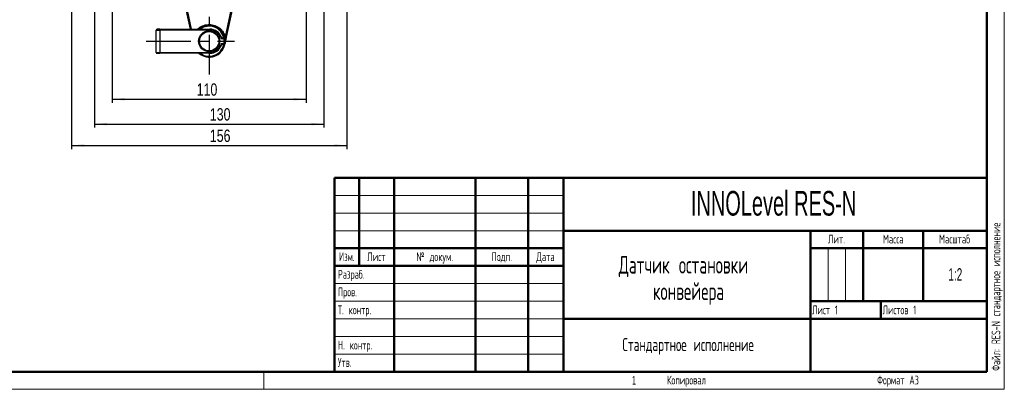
# Model space of a CAD drawing. Header units: millimetres. Extents: x 0 to 420, y 0 to 297.
# Tile 3 of 12: x 141 to 420, y 0 to 105. Entities that reach past the tile are written whole.
import ezdxf

# ---------------------------------------------------------------- set-up
doc = ezdxf.new("R2010")
doc.units = ezdxf.units.MM
doc.linetypes.add('CENTERX2', pattern=[20.32, 12.7, -2.54, 2.54, -2.54])
doc.layers.add('ОСЕВЫЕ', color=7, linetype='Continuous')
doc.layers.add('ОСНОВНОЙ', color=7, linetype='Continuous', lineweight=25)
doc.styles.add('SLDTEXTSTYLE0', font='TXT', dxfattribs={"width": 0.605, "bigfont": 'bigfont'})
doc.styles.add('SLDTEXTSTYLE1', font='TXT', dxfattribs={"width": 0.605})
doc.styles.add('SLDTEXTSTYLE2', font='TXT', dxfattribs={"width": 0.620146, "bigfont": 'bigfont'})
doc.styles.add('SLDTEXTSTYLE3', font='TXT', dxfattribs={"width": 0.559127, "bigfont": 'bigfont'})
doc.styles.add('SLDTEXTSTYLE4', font='TXT', dxfattribs={"width": 0.75})
doc.dimstyles.new('SLDDIMSTYLE0', dxfattribs={"dimtxt": 3.5, "dimasz": 3.556, "dimexe": 0, "dimexo": 0.0625, "dimgap": 0.875, "dimtad": 1, "dimdec": 0, "dimlfac": 2, "dimrnd": 1e-09, "dimzin": 12, "dimdsep": 46, "dimtxsty": 'SLDTEXTSTYLE4', "dimsah": 1, "dimcen": 0.09, "dimadec": 0, "dimazin": 3, "dimtfac": 1, "dimtdec": 0, "dimtofl": 0, "dimtmove": 0, "dimatfit": 3, "dimfxl": 0, "dimfrac": 2, "dimtolj": 1, "dimtzin": 12, "dimarcsym": 0})
doc.dimstyles.new('SLDDIMSTYLE1', dxfattribs={"dimtxt": 3.5, "dimasz": 3.556, "dimexe": 0, "dimexo": 0.0625, "dimgap": 0.875, "dimtad": 1, "dimdec": 4, "dimlfac": 2, "dimzin": 12, "dimdsep": 46, "dimtxsty": 'SLDTEXTSTYLE4', "dimsah": 1, "dimcen": 0.09, "dimazin": 3, "dimtfac": 1, "dimtofl": 0, "dimtmove": 0, "dimatfit": 3, "dimfxl": 0, "dimfrac": 2, "dimtolj": 1, "dimtzin": 12, "dimarcsym": 0})

# ---------------------------------------------------------------- blocks, each defined once
blk = doc.blocks.new('SW_NOTE_0')
at = {"color": 0, "linetype": 'Continuous', "lineweight": 0, "char_height": 5, "attachment_point": 2, "style": 'SLDTEXTSTYLE0'}
for s, insert in [('Датчик остановки', (30.16, 6.43)), ('конвейера', (31.57, -1.07))]:
    blk.add_mtext(s, dxfattribs=dict(at, insert=insert))
blk = doc.blocks.new('_D_1')
at = {"layer": 'ОСЕВЫЕ'}
blk.add_line((194.5, 202.19), (194.5, 206.49), dxfattribs=at)
blk.add_arc((194.5, 156.26), 49.23, 60, 90, dxfattribs=at)
for points in [[(194.5, 205.49), (198.04, 204.98), (198.07, 205.75)], [(219.12, 198.9), (216.16, 200.9), (215.8, 200.23)]]:
    blk.add_solid(points, dxfattribs=at)
at = {"layer": 'ОСЕВЫЕ', "insert": (207.3, 208.58), "char_height": 3.5, "attachment_point": 1, "rotation": 342.5037, "style": 'SLDTEXTSTYLE4'}
blk.add_mtext('30°', dxfattribs=at)
blk = doc.blocks.new('_D_2')
at = {"layer": 'ОСЕВЫЕ'}
for p, q in [((167, 121.26), (167, 81.29)), ((222, 121.26), (222, 81.29)), ((167, 82.29), (222, 82.29))]:
    blk.add_line(p, q, dxfattribs=at)
for points in [[(167, 82.29), (170.56, 81.91), (170.56, 82.67)], [(222, 82.29), (218.45, 82.67), (218.45, 81.91)]]:
    blk.add_solid(points, dxfattribs=at)
at = {"layer": 'ОСЕВЫЕ', "insert": (190.96, 86.8), "char_height": 3.5, "attachment_point": 1, "style": 'SLDTEXTSTYLE4'}
blk.add_mtext('110', dxfattribs=at)
blk = doc.blocks.new('_D_3')
at = {"layer": 'ОСЕВЫЕ'}
for p, q in [((162, 121.26), (162, 74.24)), ((227, 121.26), (227, 74.24)), ((162, 75.24), (227, 75.24))]:
    blk.add_line(p, q, dxfattribs=at)
for points in [[(162, 75.24), (165.56, 74.86), (165.56, 75.62)], [(227, 75.24), (223.45, 75.62), (223.45, 74.86)]]:
    blk.add_solid(points, dxfattribs=at)
at = {"layer": 'ОСЕВЫЕ', "insert": (194.69, 79.75), "char_height": 3.5, "attachment_point": 1, "style": 'SLDTEXTSTYLE4'}
blk.add_mtext('130', dxfattribs=at)
blk = doc.blocks.new('_D_4')
at = {"layer": 'ОСЕВЫЕ'}
for p, q in [((155.5, 122.76), (155.5, 68.17)), ((233.5, 122.76), (233.5, 68.17)), ((155.5, 69.17), (233.5, 69.17))]:
    blk.add_line(p, q, dxfattribs=at)
for points in [[(155.5, 69.17), (159.06, 68.79), (159.06, 69.55)], [(233.5, 69.17), (229.95, 69.55), (229.95, 68.79)]]:
    blk.add_solid(points, dxfattribs=at)
at = {"layer": 'ОСЕВЫЕ', "insert": (194.69, 73.68), "char_height": 3.5, "attachment_point": 1, "style": 'SLDTEXTSTYLE4'}
blk.add_mtext('156', dxfattribs=at)

msp = doc.modelspace()

# ---------------------------------------------------------------- linework, layer by layer
at = {"color": 7, "linetype": 'Continuous', "lineweight": 18}
for p, q in [((420, 297), (420, 0)), ((230, 55), (295, 55)), ((230, 50), (295, 50)), ((230, 45), (295, 45)), ((370, 40), (370, 25)), ((375, 40), (375, 25)), ((230, 30), (295, 30)), ((230, 25), (295, 25)), ((230, 20), (295, 20)), ((230, 15), (295, 15)), ((230, 10), (295, 10)), ((0, 0), (420, 0))]:
    msp.add_line(p, q, dxfattribs=at)
at = {"color": 7, "linetype": 'Continuous', "lineweight": 50}
for p, q in [((415, 5), (415, 292)), ((230, 60), (415, 60)), ((230, 60), (230, 5)), ((237, 35), (237, 60)), ((247, 60), (247, 5)), ((270, 60), (270, 5)), ((285, 60), (285, 5)), ((295, 60), (295, 5)), ((295, 45), (415, 45)), ((365, 45), (365, 5)), ((380, 45), (380, 25)), ((397, 45), (397, 25)), ((230, 40), (295, 40)), ((365, 40), (415, 40)), ((230, 35), (295, 35)), ((365, 25), (415, 25)), ((385, 25), (385, 20)), ((295, 20), (415, 20)), ((20, 5), (415, 5))]:
    msp.add_line(p, q, dxfattribs=at)
at = {"color": 7, "linetype": 'Continuous', "lineweight": 25}
for p, q in [((189.174654, 102.184055), (186.557411, 114.502132)), ((199.104176, 99.952121), (202.203693, 114.540028)), ((202.448234, 114.502132), (199.348717, 99.914225)), ((179.502823, 95.584055), (179.502823, 101.934055)), ((179.502823, 101.934055), (180.502823, 101.934055)), ((180.502823, 102.184055), (179.752823, 102.184055)), ((180.502823, 102.184055), (180.502823, 101.934055)), ((180.502823, 102.184055), (194.712211, 102.184055)), ((180.502823, 101.934055), (180.502823, 95.584055)), ((194.712211, 101.934055), (180.502823, 101.934055)), ((194.712211, 102.184055), (194.712211, 101.934055)), ((197.949475, 99.877422), (197.713178, 99.795789)), ((198.185772, 99.459055), (198.185772, 99.709055)), ((198.185772, 99.709055), (198.752823, 99.709055)), ((198.752823, 99.459055), (198.185772, 99.459055)), ((198.185772, 98.059055), (198.752823, 98.059055)), ((198.185772, 98.059055), (198.185772, 97.809055)), ((198.752823, 97.809055), (198.185772, 97.809055)), ((198.752823, 99.459055), (198.752823, 99.709055)), ((198.752823, 98.059055), (198.752823, 99.459055)), ((198.752823, 99.459055), (199.002823, 99.459055)), ((198.752823, 98.059055), (198.752823, 97.809055)), ((198.752823, 98.059055), (199.002823, 98.059055)), ((199.002823, 99.459055), (199.002823, 98.059055)), ((179.502823, 95.584055), (180.502823, 95.584055)), ((179.752823, 95.334055), (180.502823, 95.334055)), ((180.502823, 95.584055), (180.502823, 95.334055)), ((180.502823, 95.584055), (194.712211, 95.584055)), ((194.712211, 95.334055), (180.502823, 95.334055)), ((194.712211, 95.584055), (194.712211, 95.334055)), ((197.713178, 97.72232), (197.949475, 97.640687))]:
    msp.add_line(p, q, dxfattribs=at)
at = {"color": 8, "linetype": 'Continuous', "lineweight": 25}
msp.add_line((186.801952, 114.540028), (189.427247, 102.184055), dxfattribs=at)
at = {"color": 7, "linetype": 'Continuous', "lineweight": 25, "flags": 128}
msp.add_lwpolyline([(198.614425, 100.587915), (198.852295, 99.913218), (198.913651, 99.650456)], dxfattribs=at)
at = {"color": 7, "linetype": 'Continuous', "lineweight": 25}
for radius in [3, 2.75]:
    msp.add_circle((194.502823, 98.759055), radius, dxfattribs=at)
for centre, radius, start, end in [((179.752823, 101.934055), 0.25, 90, 180), ((194.712211, 98.759055), 3.425, 19.05833248, 90), ((194.712211, 98.759055), 3.175, 19.05833248, 90), ((199.296865, 99.523579), 1.264332, 111.04475927, 122.6675425), ((194.502823, 98.773117), 4.75, 14.37169254, 23.97972414), ((194.502823, 98.759055), 4.5, 229.56224914, 348.57476278), ((198.185772, 99.959055), 0.5, 199.05833248, 270), ((198.185772, 97.559055), 0.5, 90, 160.94166752), ((198.185772, 99.959055), 0.25, 199.05833248, 270), ((198.185772, 97.559055), 0.25, 90, 160.94166752), ((198.752823, 99.459055), 0.25, 0, 90), ((198.752823, 98.059055), 0.25, 270, 0), ((199.398464, 101.0432), 1.130071, 254.90525824, 267.47694642), ((179.752823, 95.584055), 0.25, 180, 270), ((194.712211, 98.759055), 3.175, 270, 340.94166752), ((194.712211, 98.759055), 3.425, 270, 340.94166752)]:
    msp.add_arc(centre, radius, start, end, dxfattribs=at)
at = {"color": 8, "linetype": 'Continuous', "lineweight": 25}
for start, end in [(12.91641735, 126.30444486), (233.69555514, 347.08358265)]:
    msp.add_arc((194.502823, 98.759055), 4.25, start, end, dxfattribs=at)
for points, knots in [([(191.214856, 102.184055), (191.229972, 102.200846), (191.425068, 102.41757), (191.892445, 102.741373), (192.599419, 103.132632), (193.372915, 103.38505), (194.173406, 103.509637), (194.981966, 103.495376), (195.77195, 103.350751), (196.52267, 103.075765), (197.216076, 102.68486), (197.829916, 102.181241), (198.410048, 101.534657), (198.687532, 101.001823), (198.842847, 100.70358)], [0, 0, 0, 0, 0.0074689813, 0.0963980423, 0.1853325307, 0.2744150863, 0.3635005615, 0.4519078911, 0.540313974, 0.6276270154, 0.7149357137, 0.8020795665, 0.8892181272, 1, 1, 1, 1]), ([(199.002823, 98.502903), (199.028568, 98.6615), (199.106085, 99.139016), (199.10494, 99.626526), (199.104176, 99.952121)], [0, 0, 0, 0, 0.3321284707, 1, 1, 1, 1])]:
    msp.add_open_spline(points, degree=3, knots=knots, dxfattribs=at)
at = {"color": 7, "linetype": 'Continuous', "lineweight": 25}
for points, knots in [([(198.614425, 100.587915), (198.467413, 100.870533), (198.206289, 101.372523), (197.659899, 101.98817), (197.081749, 102.46533), (196.423257, 102.841929), (195.714471, 103.103311), (194.961575, 103.244688), (194.1976, 103.257554), (193.432565, 103.141303), (192.70706, 102.895573), (192.085996, 102.576919), (191.752586, 102.299981), (191.61302, 102.184055)], [0, 0, 0, 0, 0.1145244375, 0.2034191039, 0.2948619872, 0.3840631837, 0.4758023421, 0.5661789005, 0.6591742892, 0.750199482, 0.8439059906, 0.9346586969, 1, 1, 1, 1]), ([(199.348717, 99.914225), (199.278432, 99.58343), (199.16096, 99.030545), (199.048141, 98.499562), (199.002823, 98.28627)], [0, 0, 0, 0, 0.5983070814, 1, 1, 1, 1])]:
    msp.add_open_spline(points, degree=3, knots=knots, dxfattribs=at)
at = {"layer": 'ОСЕВЫЕ', "linetype": 'CENTERX2'}
for p, q in [((194.502823, 202.193975), (194.502823, 89.29028)), ((176.58951, 98.759055), (201.652455, 98.759055))]:
    msp.add_line(p, q, dxfattribs=at)
at = {"layer": 'ОСНОВНОЙ', "linetype": 'Continuous', "lineweight": 18}
for p, q in [((415, 292), (415, 5)), ((415, 5), (20, 5)), ((210, 5), (210, 0)), ((217.5, 4.999), (217.5, 5.001))]:
    msp.add_line(p, q, dxfattribs=at)

# ---------------------------------------------------------------- block references
at = {"color": 7, "linetype": 'Continuous', "lineweight": 0}
msp.add_blockref('SW_NOTE_0', (298.862534, 31.413375), dxfattribs=at)

# ---------------------------------------------------------------- texts
at = {"color": 7, "linetype": 'Continuous', "lineweight": 0, "insert": (416.380979, 5.25), "char_height": 2.5, "attachment_point": 1, "rotation": 90, "style": 'SLDTEXTSTYLE0'}
msp.add_mtext('Файл: RES-N стандартное исполнение', dxfattribs=at)
at = {"color": 7, "linetype": 'Continuous', "lineweight": 0}
for s, insert, char_height, attachment_point, style in [('INNOLevel RES-N', (354.565541, 56.281267), 7, 2, 'SLDTEXTSTYLE1'), ('Лит.', (372.407863, 43.869021), 2.5, 2, 'SLDTEXTSTYLE2'), ('Масса', (388.491494, 43.869021), 2.5, 2, 'SLDTEXTSTYLE2'), ('Масштаб', (405.893613, 43.869021), 2.5, 2, 'SLDTEXTSTYLE2'), ('Изм.', (233.52377, 38.869021), 2.5, 2, 'SLDTEXTSTYLE3'), ('Лист', (241.89785, 38.869021), 2.5, 2, 'SLDTEXTSTYLE2'), ('№ докум.', (258.46046, 38.869021), 2.5, 2, 'SLDTEXTSTYLE2'), ('Подп.', (277.481559, 38.869021), 2.5, 2, 'SLDTEXTSTYLE2'), ('Дата', (289.885853, 38.869021), 2.5, 2, 'SLDTEXTSTYLE2'), ('Разраб.', (231, 33.869021), 2.5, 1, 'SLDTEXTSTYLE0'), ('1:2', (406.104818, 34.361391), 3.5, 2, 'SLDTEXTSTYLE1'), ('Пров.', (231, 28.869021), 2.5, 1, 'SLDTEXTSTYLE0'), ('Т. контр.', (231, 23.782366), 2.5, 1, 'SLDTEXTSTYLE0'), ('Лист 1', (365.5, 23.782366), 2.5, 1, 'SLDTEXTSTYLE0'), ('Листов 1', (385.5, 23.782366), 2.5, 1, 'SLDTEXTSTYLE0'), ('Стандартное исполнение', (330.322442, 14.538928), 3.70416667, 2, 'SLDTEXTSTYLE0'), ('Н. контр.', (231, 13.782366), 2.5, 1, 'SLDTEXTSTYLE0'), ('Утв.', (231, 8.869021), 2.5, 1, 'SLDTEXTSTYLE0'), ('Копировал', (329.865669, 3.869021), 2.5, 2, 'SLDTEXTSTYLE0'), ('Формат А3', (389.848959, 3.869021), 2.5, 2, 'SLDTEXTSTYLE0')]:
    msp.add_mtext(s, dxfattribs=dict(at, insert=insert, char_height=char_height, attachment_point=attachment_point, style=style))
at = {"layer": 'ОСНОВНОЙ', "insert": (314.982639, 3.823442), "char_height": 2.5, "attachment_point": 2, "style": 'SLDTEXTSTYLE1'}
msp.add_mtext('1', dxfattribs=at)

# ---------------------------------------------------------------- dimensions: what is measured, and where the dimension line sits
at = {"layer": 'ОСЕВЫЕ'}
dim = msp.add_angular_dim_2l(base=(207.245721, 203.8162), line1=((194.502823, 156.259055), (221.116814, 202.355841)), line2=((194.502823, 202.193975), (194.502823, 89.29028)), dimstyle='SLDDIMSTYLE1', dxfattribs=at)
dim.commit()
dim.dimension.update_dxf_attribs({"geometry": '_D_1', "text_midpoint": (209.304995, 203.216048), "dimtype": 162})
for base, p1, p2, picture, middle in [((233.502823, 69.172406), (155.502823, 122.759055), (233.502823, 122.759055), '_D_4', (198.564881, 69.172406)), ((227.002823, 75.236645), (162.002823, 121.259055), (227.002823, 121.259055), '_D_3', (198.564881, 75.236645)), ((222.002823, 82.292696), (167.002823, 121.259055), (222.002823, 121.259055), '_D_2', (194.8356, 82.292696))]:
    dim = msp.add_linear_dim(base=base, p1=p1, p2=p2, angle=0, dimstyle='SLDDIMSTYLE0', dxfattribs=at)
    dim.commit()
    dim.dimension.update_dxf_attribs({"geometry": picture, "text_midpoint": middle, "dimtype": 160})

doc.saveas('drawing.dxf')
